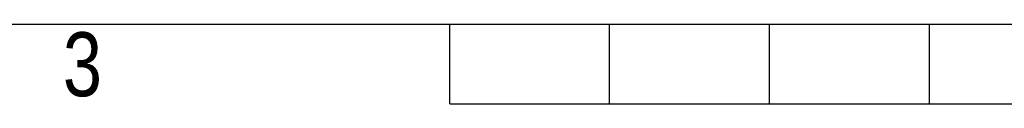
# Model space of a CAD drawing. Header units: millimetres. Extents: x 0 to 420, y 0 to 297.
# Tile 2 of 22: x 130 to 194, y 0 to 5. Entities that reach past the tile are written whole.
import ezdxf

# ---------------------------------------------------------------- set-up
doc = ezdxf.new("R2010")
doc.units = ezdxf.units.MM
doc.layers.add('CARTIGLIO', color=140, linetype='Continuous')
doc.styles.add('SLDTEXTSTYLE2', font='TXT', dxfattribs={"width": 0.821468})

msp = doc.modelspace()

# ---------------------------------------------------------------- linework, layer by layer
at = {"layer": 'CARTIGLIO', "linetype": 'Continuous'}
for p, q in [((5.1801, 5.171), (414.8274, 5.171)), ((158.2616, -0.0032), (158.2616, 5.171)), ((168.61, -0.0032), (168.61, 5.171)), ((178.9585, -0.0032), (178.9585, 5.171)), ((189.3069, -0.0032), (189.3069, 5.171)), ((158.2616, -0.0032), (261.7459, -0.0032))]:
    msp.add_line(p, q, dxfattribs=at)

# ---------------------------------------------------------------- texts
at = {"layer": 'CARTIGLIO', "insert": (134.4919, 4.6371), "char_height": 4.1394, "attachment_point": 2, "style": 'SLDTEXTSTYLE2'}
msp.add_mtext('3', dxfattribs=at)

doc.saveas('drawing.dxf')
